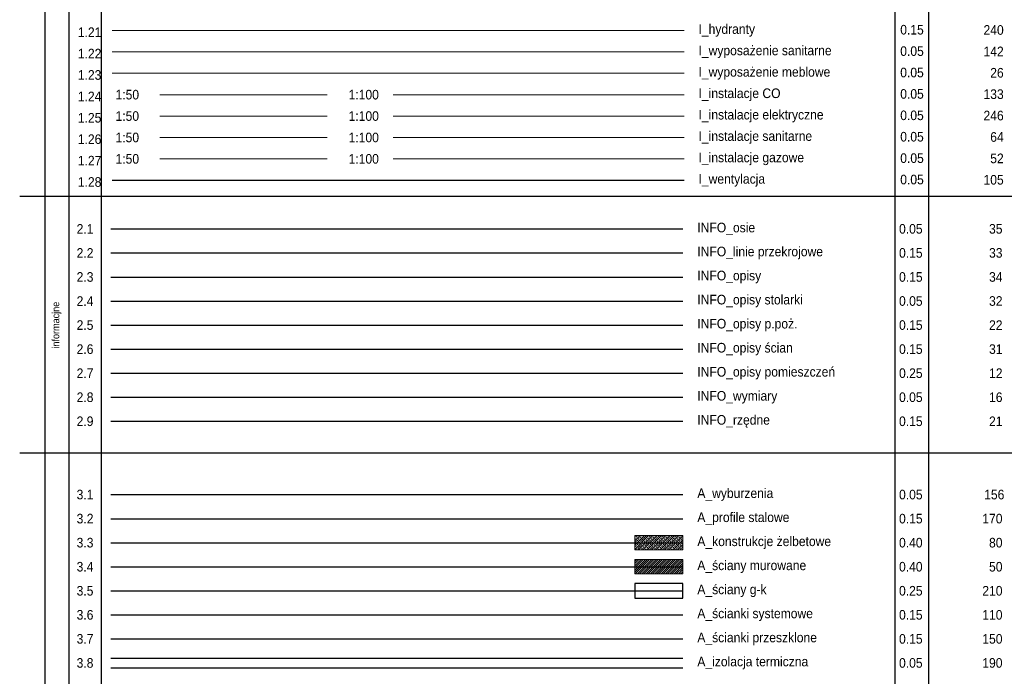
# Model space of a CAD drawing. Header units: metres. Extents: x 6502846 to 6512378, y 5892705 to 5896166.
# Tile 8 of 73: x 6503754 to 6503775, y 5894689 to 5894702. Entities that reach past the tile are written whole.
import ezdxf

# ---------------------------------------------------------------- set-up
doc = ezdxf.new("R2010")
doc.units = ezdxf.units.M
doc.header["$MEASUREMENT"] = 0
doc.linetypes.add('1KS_2KP-50', pattern=[37.05, 12, 6, -6.35, 0, -6.35, 0, -6.35])
doc.linetypes.add('OS_MODU-50', pattern=[96, 48, -24, 0, -24])
doc.layers.get('0').update_dxf_attribs({"color": 2})
for name, color, linetype in [('A_izol_term', 190, 'Continuous'), ('A_konstrukcje żelbetowe', 80, 'Continuous'), ('A_profile stalowe', 170, 'Continuous'), ('A_wyburzenia', 156, 'FENCELINE3'), ('A_ścianki przeszklone', 150, 'Continuous'), ('A_ścianki systemowe', 110, 'Continuous'), ('A_ściany g-k', 210, 'Continuous'), ('A_ściany murowane', 50, 'Continuous'), ('I_wentylacja', 105, 'Continuous'), ('INFO_linie przekrojowe', 33, '1KS_2KP-50'), ('INFO_opisy', 34, 'Continuous'), ('INFO_opisy pomieszczeń', 12, 'Continuous'), ('INFO_opisy stolarki', 32, 'Continuous'), ('INFO_opisy ścian', 31, 'Continuous'), ('INFO_opisy_p.poż.', 22, 'Continuous'), ('INFO_osie', 35, 'OS_MODU-50'), ('INFO_rzędne', 21, 'Continuous'), ('INFO_wymiary', 16, 'Continuous')]:
    doc.layers.add(name, color=color, linetype=linetype)
for name, color, linetype, lineweight in [('A_wypełnienie', 253, 'Continuous', 0), ('I_hydranty', 240, 'Continuous', 15), ('I_instalacje CO', 133, 'CO', 15), ('I_instalacje elektryczne', 246, 'elektryka', 15), ('I_instalacje gazowe', 52, 'GAS_LINE', 15), ('I_instalacje sanitarne', 64, 'WODA', 15), ('I_wyposażenie meblowe', 26, 'Continuous', 5), ('I_wyposażenie sanitarne', 142, 'Continuous', 5)]:
    doc.layers.add(name, color=color, linetype=linetype, lineweight=lineweight)
doc.styles.add('ARCHENIKA_100_opisy', font='arial.ttf', dxfattribs={"width": 0.9, "height": 20})
doc.styles.get("Standard").update_dxf_attribs({"font": 'Working1250.shx', "width": 0.75})
doc.linetypes.add('CO', pattern='A,10,-10,["co",Standard,S=7,R=0,X=-5,Y=-2.333],-10', length=30)
doc.linetypes.add('elektryka', pattern='A,10,-10,["e",Standard,S=7,R=0,X=-3,Y=-2.333],-10', length=30)
doc.linetypes.add('FENCELINE3', pattern='A,10,-5,["x",Standard,S=7,R=0,X=-2,Y=-2.333],-5', length=20)
doc.linetypes.add('GAS_LINE', pattern='A,12.7,-5.08,["GAS",Standard,S=2.54,R=0,X=-2.54,Y=-1.27],-6.35', length=24.13)
doc.linetypes.add('GRADZINOWANIE', pattern='A,0.00254,-2.54,[134,ltypeshp.shx,S=2.54,R=0,X=-2.54,Y=0],-5.08,[134,ltypeshp.shx,S=2.54,R=180,X=2.54,Y=0],-2.54', length=10.16254)
doc.linetypes.add('WODA', pattern='A,10,-5,["w",Standard,S=7,R=0,X=-2,Y=-2.333],-5', length=20)

msp = doc.modelspace()

# ---------------------------------------------------------------- hatches: boundary and pattern name
at = {"layer": 'A_wypełnienie'}
h = msp.add_hatch(dxfattribs=at)
h.set_pattern_fill('ANSI33', color=256, scale=0.01)
h.set_pattern_definition([(45, (6503739.09086, 5894668.90008), (-0.04490128, 0.04490128), []), (45, (6503739.13576, 5894668.90008), (-0.04490128, 0.04490128), [0.03175, -0.015875])])
h.paths.add_polyline_path([(6503766.859, 5894691.268), (6503767.859, 5894691.268), (6503767.859, 5894691.568), (6503766.859, 5894691.568)])
h = msp.add_hatch(dxfattribs=at)
h.set_pattern_fill('ANSI31', color=256, scale=0.01)
h.set_pattern_definition([(45, (6503740.23417, 5894668.400082), (-0.02245064, 0.02245064), [])])
h.paths.add_polyline_path([(6503766.859, 5894690.768), (6503767.859, 5894690.768), (6503767.859, 5894691.068), (6503766.859, 5894691.068)])

# ---------------------------------------------------------------- linework, layer by layer
for points in [[(6503754.59, 5894716.048), (6503754.59, 5894661.65)], [(6503755.093, 5894716.048), (6503755.093, 5894661.65)], [(6503755.762, 5894716.048), (6503755.762, 5894661.65)], [(6503772.264, 5894716.048), (6503772.264, 5894661.65)], [(6503772.964, 5894716.048), (6503772.964, 5894661.65)], [(6503754.069, 5894698.623), (6503787.769, 5894698.623)], [(6503754.069, 5894693.285), (6503787.769, 5894693.285)]]:
    msp.add_lwpolyline(points)
at = {"layer": 'A_izol_term', "linetype": 'GRADZINOWANIE'}
msp.add_line((6503766.859, 5894690.418), (6503767.859, 5894690.418), dxfattribs=at)
at = {"layer": 'A_izol_term'}
for p, q in [((6503755.966, 5894689.018), (6503767.859, 5894689.018)), ((6503755.966, 5894688.818), (6503767.859, 5894688.818))]:
    msp.add_line(p, q, dxfattribs=at)
at = {"layer": 'A_konstrukcje żelbetowe'}
msp.add_line((6503755.966, 5894691.418), (6503767.859, 5894691.418), dxfattribs=at)
at = {"layer": 'A_profile stalowe'}
msp.add_line((6503755.966, 5894691.918), (6503767.859, 5894691.918), dxfattribs=at)
at = {"layer": 'A_wyburzenia'}
msp.add_line((6503755.966, 5894692.418), (6503767.859, 5894692.418), dxfattribs=at)
at = {"layer": 'A_wypełnienie'}
for points in [[(6503766.859, 5894691.268), (6503767.859, 5894691.268), (6503767.859, 5894691.568), (6503766.859, 5894691.568)], [(6503766.859, 5894690.768), (6503767.859, 5894690.768), (6503767.859, 5894691.068), (6503766.859, 5894691.068)]]:
    msp.add_lwpolyline(points, close=True, dxfattribs=at)
at = {"layer": 'A_ścianki przeszklone'}
msp.add_line((6503755.966, 5894689.418), (6503767.859, 5894689.418), dxfattribs=at)
at = {"layer": 'A_ścianki systemowe'}
msp.add_line((6503755.966, 5894689.918), (6503767.859, 5894689.918), dxfattribs=at)
at = {"layer": 'A_ściany g-k'}
msp.add_line((6503755.966, 5894690.418), (6503766.859, 5894690.418), dxfattribs=at)
msp.add_lwpolyline([(6503766.859, 5894690.268), (6503767.859, 5894690.268), (6503767.859, 5894690.568), (6503766.859, 5894690.568)], close=True, dxfattribs=at)
at = {"layer": 'A_ściany murowane'}
msp.add_line((6503755.966, 5894690.918), (6503767.859, 5894690.918), dxfattribs=at)
at = {"layer": 'I_hydranty'}
msp.add_line((6503755.992, 5894702.067), (6503767.884, 5894702.067), dxfattribs=at)
at = {"layer": 'I_instalacje CO'}
msp.add_line((6503756.986, 5894700.732), (6503760.461, 5894700.732), dxfattribs=at)
at = {"layer": 'I_instalacje CO', "ltscale": 2}
msp.add_line((6503761.833, 5894700.732), (6503767.884, 5894700.732), dxfattribs=at)
at = {"layer": 'I_instalacje elektryczne'}
msp.add_line((6503756.986, 5894700.287), (6503760.461, 5894700.287), dxfattribs=at)
at = {"layer": 'I_instalacje elektryczne', "ltscale": 2}
msp.add_line((6503761.833, 5894700.287), (6503767.884, 5894700.287), dxfattribs=at)
at = {"layer": 'I_instalacje gazowe', "ltscale": 2}
msp.add_line((6503756.986, 5894699.397), (6503760.461, 5894699.397), dxfattribs=at)
at = {"layer": 'I_instalacje gazowe', "ltscale": 4}
msp.add_line((6503761.833, 5894699.397), (6503767.884, 5894699.397), dxfattribs=at)
at = {"layer": 'I_instalacje sanitarne'}
msp.add_line((6503756.986, 5894699.842), (6503760.461, 5894699.842), dxfattribs=at)
at = {"layer": 'I_instalacje sanitarne', "ltscale": 2}
msp.add_line((6503761.833, 5894699.842), (6503767.884, 5894699.842), dxfattribs=at)
at = {"layer": 'I_wentylacja'}
msp.add_line((6503755.992, 5894698.952), (6503767.884, 5894698.952), dxfattribs=at)
at = {"layer": 'I_wyposażenie meblowe'}
msp.add_line((6503755.992, 5894701.177), (6503767.884, 5894701.177), dxfattribs=at)
at = {"layer": 'I_wyposażenie sanitarne'}
msp.add_line((6503755.992, 5894701.622), (6503767.884, 5894701.622), dxfattribs=at)
at = {"layer": 'INFO_linie przekrojowe'}
msp.add_line((6503755.966, 5894697.442), (6503767.859, 5894697.442), dxfattribs=at)
at = {"layer": 'INFO_opisy'}
msp.add_line((6503755.966, 5894696.942), (6503767.859, 5894696.942), dxfattribs=at)
at = {"layer": 'INFO_opisy pomieszczeń'}
msp.add_line((6503755.966, 5894694.942), (6503767.859, 5894694.942), dxfattribs=at)
at = {"layer": 'INFO_opisy stolarki'}
msp.add_line((6503755.966, 5894696.442), (6503767.859, 5894696.442), dxfattribs=at)
at = {"layer": 'INFO_opisy ścian'}
msp.add_line((6503755.966, 5894695.442), (6503767.859, 5894695.442), dxfattribs=at)
at = {"layer": 'INFO_opisy_p.poż.'}
msp.add_line((6503755.966, 5894695.942), (6503767.859, 5894695.942), dxfattribs=at)
at = {"layer": 'INFO_osie'}
msp.add_line((6503755.966, 5894697.942), (6503767.859, 5894697.942), dxfattribs=at)
at = {"layer": 'INFO_rzędne'}
msp.add_line((6503755.966, 5894693.942), (6503767.859, 5894693.942), dxfattribs=at)
at = {"layer": 'INFO_wymiary'}
msp.add_line((6503755.966, 5894694.442), (6503767.859, 5894694.442), dxfattribs=at)

# ---------------------------------------------------------------- texts
at = {"linetype": 'Continuous', "char_height": 0.2, "attachment_point": 4, "style": 'ARCHENIKA_100_opisy'}
for s, insert in [('\\pxql;0.15', (6503772.378, 5894702.082)), ('\\pxql;0.05', (6503772.378, 5894701.637)), ('\\pxql;0.05', (6503772.378, 5894701.192)), ('\\pxql;0.05', (6503772.378, 5894700.747)), ('\\pxql;0.05', (6503772.378, 5894700.302)), ('\\pxql;0.05', (6503772.378, 5894699.857)), ('\\pxql;0.05', (6503772.378, 5894699.412)), ('\\pxql;0.05', (6503772.378, 5894698.967)), ('\\pxql;0.05', (6503772.353, 5894692.418))]:
    msp.add_mtext_dynamic_manual_height_columns(s, width=0.57165, gutter_width=1, heights=[0], dxfattribs=dict(at, insert=insert))
at = {"char_height": 0.2, "attachment_point": 4, "style": 'ARCHENIKA_100_opisy'}
for s, insert in [('\\pxql;0.05', (6503772.353, 5894697.942)), ('\\pxql;0.15', (6503772.353, 5894697.442)), ('\\pxql;0.15', (6503772.353, 5894696.942)), ('\\pxql;0.05', (6503772.353, 5894696.442)), ('\\pxql;0.15', (6503772.353, 5894695.942)), ('\\pxql;0.15', (6503772.353, 5894695.442)), ('\\pxql;0.25', (6503772.353, 5894694.942)), ('\\pxql;0.05', (6503772.353, 5894694.442)), ('\\pxql;0.15', (6503772.353, 5894693.942)), ('\\pxql;0.15', (6503772.353, 5894691.918)), ('\\pxql;0.40', (6503772.353, 5894691.418)), ('\\pxql;0.40', (6503772.353, 5894690.918)), ('\\pxql;0.25', (6503772.353, 5894690.418)), ('\\pxql;0.15', (6503772.353, 5894689.918)), ('\\pxql;0.15', (6503772.353, 5894689.418)), ('\\pxql;0.05', (6503772.353, 5894688.918))]:
    msp.add_mtext_dynamic_manual_height_columns(s, width=0.57165, gutter_width=1, heights=[0], dxfattribs=dict(at, insert=insert))
at = {"insert": (6503754.839, 5894695.941), "char_height": 0.15, "attachment_point": 5, "rotation": 90, "style": 'ARCHENIKA_100_opisy'}
msp.add_mtext_dynamic_manual_height_columns('\\pxqc;informacjne', width=1.50351, gutter_width=1, heights=[97.48], dxfattribs=at)
at = {"layer": 'A_izol_term', "char_height": 0.2, "style": 'ARCHENIKA_100_opisy'}
for s, width, insert, attachment_point in [('\\pxql;3.8', 0.57165, (6503755.253, 5894688.918), 4), ('\\pxql;A_izolacja termiczna', 2.77133, (6503768.159, 5894688.918), 4), ('\\pxqr;190', 0.57165, (6503774.504, 5894688.918), 6)]:
    msp.add_mtext_dynamic_manual_height_columns(s, width=width, gutter_width=1, heights=[0], dxfattribs=dict(at, insert=insert, attachment_point=attachment_point))
at = {"layer": 'A_konstrukcje żelbetowe', "insert": (6503755.253, 5894691.418), "char_height": 0.2, "attachment_point": 4, "style": 'ARCHENIKA_100_opisy'}
msp.add_mtext_dynamic_manual_height_columns('\\pxql;3.3', width=0.57165, gutter_width=1, heights=[0], dxfattribs=at)
at = {"layer": 'A_konstrukcje żelbetowe', "char_height": 0.2, "style": 'ARCHENIKA_100_opisy'}
for s, insert, width, attachment_point in [('A_konstrukcje żelbetowe', (6503768.159, 5894691.418), 3.39032, 4), ('80', (6503774.504, 5894691.418), 0.57165, 6)]:
    msp.add_mtext(s, dxfattribs=dict(at, insert=insert, width=width, attachment_point=attachment_point))
at = {"layer": 'A_profile stalowe', "char_height": 0.2, "attachment_point": 4, "style": 'ARCHENIKA_100_opisy'}
for s, width, insert in [('\\pxql;3.2', 0.57165, (6503755.253, 5894691.918)), ('\\pxql;A_profile stalowe', 2.34833, (6503768.159, 5894691.918))]:
    msp.add_mtext_dynamic_manual_height_columns(s, width=width, gutter_width=1, heights=[0], dxfattribs=dict(at, insert=insert))
at = {"layer": 'A_profile stalowe', "linetype": 'Continuous', "insert": (6503774.504, 5894691.918), "char_height": 0.2, "attachment_point": 6, "style": 'ARCHENIKA_100_opisy'}
msp.add_mtext_dynamic_manual_height_columns('\\pxqr;170', width=0.57165, gutter_width=1, heights=[0], dxfattribs=at)
at = {"layer": 'A_wyburzenia', "linetype": 'Continuous', "char_height": 0.2, "style": 'ARCHENIKA_100_opisy'}
for s, insert, attachment_point in [('\\pxql;3.1', (6503755.253, 5894692.418), 4), ('\\pxqr;156', (6503774.543, 5894692.418), 6)]:
    msp.add_mtext_dynamic_manual_height_columns(s, width=0.57165, gutter_width=1, heights=[0], dxfattribs=dict(at, insert=insert, attachment_point=attachment_point))
at = {"layer": 'A_wyburzenia', "insert": (6503768.159, 5894692.418), "char_height": 0.2, "attachment_point": 4, "style": 'ARCHENIKA_100_opisy'}
msp.add_mtext_dynamic_manual_height_columns('\\pxql;A_wyburzenia', width=2.34833, gutter_width=1, heights=[0], dxfattribs=at)
at = {"layer": 'A_ścianki przeszklone', "insert": (6503768.159, 5894689.418), "char_height": 0.2, "width": 2.77133, "attachment_point": 4, "style": 'ARCHENIKA_100_opisy'}
msp.add_mtext('A_ścianki przeszklone', dxfattribs=at)
at = {"layer": 'A_ścianki przeszklone', "char_height": 0.2, "style": 'ARCHENIKA_100_opisy'}
for s, insert, attachment_point in [('\\pxql;3.7', (6503755.253, 5894689.418), 4), ('\\pxqr;150', (6503774.504, 5894689.418), 6)]:
    msp.add_mtext_dynamic_manual_height_columns(s, width=0.57165, gutter_width=1, heights=[0], dxfattribs=dict(at, insert=insert, attachment_point=attachment_point))
at = {"layer": 'A_ścianki systemowe', "insert": (6503768.159, 5894689.918), "char_height": 0.2, "width": 2.71908, "attachment_point": 4, "style": 'ARCHENIKA_100_opisy'}
msp.add_mtext('A_ścianki systemowe', dxfattribs=at)
at = {"layer": 'A_ścianki systemowe', "char_height": 0.2, "style": 'ARCHENIKA_100_opisy'}
for s, insert, attachment_point in [('\\pxql;3.6', (6503755.253, 5894689.918), 4), ('\\pxqr;110', (6503774.504, 5894689.918), 6)]:
    msp.add_mtext_dynamic_manual_height_columns(s, width=0.57165, gutter_width=1, heights=[0], dxfattribs=dict(at, insert=insert, attachment_point=attachment_point))
at = {"layer": 'A_ściany g-k', "char_height": 0.2, "style": 'ARCHENIKA_100_opisy'}
for s, insert, attachment_point in [('\\pxql;3.5', (6503755.253, 5894690.418), 4), ('\\pxqr;210', (6503774.504, 5894690.418), 6)]:
    msp.add_mtext_dynamic_manual_height_columns(s, width=0.57165, gutter_width=1, heights=[0], dxfattribs=dict(at, insert=insert, attachment_point=attachment_point))
at = {"layer": 'A_ściany g-k', "insert": (6503768.159, 5894690.418), "char_height": 0.2, "width": 2.34833, "attachment_point": 4, "style": 'ARCHENIKA_100_opisy'}
msp.add_mtext('A_ściany g-k', dxfattribs=at)
at = {"layer": 'A_ściany murowane', "char_height": 0.2, "style": 'ARCHENIKA_100_opisy'}
for s, insert, width, attachment_point in [('A_ściany murowane', (6503768.159, 5894690.918), 2.34833, 4), ('50', (6503774.504, 5894690.918), 0.57165, 6)]:
    msp.add_mtext(s, dxfattribs=dict(at, insert=insert, width=width, attachment_point=attachment_point))
at = {"layer": 'A_ściany murowane', "insert": (6503755.253, 5894690.918), "char_height": 0.2, "attachment_point": 4, "style": 'ARCHENIKA_100_opisy'}
msp.add_mtext_dynamic_manual_height_columns('\\pxql;3.4', width=0.57165, gutter_width=1, heights=[0], dxfattribs=at)
at = {"layer": 'I_hydranty', "char_height": 0.2, "style": 'ARCHENIKA_100_opisy'}
for s, insert, attachment_point in [('\\pxql;1.21', (6503755.278, 5894702.031), 4), ('\\pxqr;240', (6503774.529, 5894702.077), 6)]:
    msp.add_mtext_dynamic_manual_height_columns(s, width=0.57165, gutter_width=1, heights=[0], dxfattribs=dict(at, insert=insert, attachment_point=attachment_point))
at = {"layer": 'I_hydranty', "insert": (6503768.184, 5894702.067), "char_height": 0.2, "width": 3.16986, "attachment_point": 4, "style": 'ARCHENIKA_100_opisy'}
msp.add_mtext('I_hydranty', dxfattribs=at)
at = {"layer": 'I_instalacje CO', "char_height": 0.2, "width": 3.16986, "attachment_point": 4, "style": 'ARCHENIKA_100_opisy'}
for s, insert in [('1:50', (6503756.062, 5894700.732)), ('1:100', (6503760.908, 5894700.732)), ('I_instalacje CO', (6503768.184, 5894700.732))]:
    msp.add_mtext(s, dxfattribs=dict(at, insert=insert))
at = {"layer": 'I_instalacje CO', "char_height": 0.2, "style": 'ARCHENIKA_100_opisy'}
for s, insert, attachment_point in [('\\pxqr;133', (6503774.529, 5894700.742), 6), ('\\pxql;1.24', (6503755.278, 5894700.696), 4)]:
    msp.add_mtext_dynamic_manual_height_columns(s, width=0.57165, gutter_width=1, heights=[0], dxfattribs=dict(at, insert=insert, attachment_point=attachment_point))
at = {"layer": 'I_instalacje elektryczne', "char_height": 0.2, "width": 3.16986, "attachment_point": 4, "style": 'ARCHENIKA_100_opisy'}
for s, insert in [('1:50', (6503756.062, 5894700.287)), ('1:100', (6503760.908, 5894700.287)), ('I_instalacje elektryczne', (6503768.184, 5894700.287))]:
    msp.add_mtext(s, dxfattribs=dict(at, insert=insert))
at = {"layer": 'I_instalacje elektryczne', "char_height": 0.2, "style": 'ARCHENIKA_100_opisy'}
for s, insert, attachment_point in [('\\pxql;1.25', (6503755.278, 5894700.251), 4), ('\\pxqr;246', (6503774.529, 5894700.297), 6)]:
    msp.add_mtext_dynamic_manual_height_columns(s, width=0.57165, gutter_width=1, heights=[0], dxfattribs=dict(at, insert=insert, attachment_point=attachment_point))
at = {"layer": 'I_instalacje gazowe', "char_height": 0.2, "style": 'ARCHENIKA_100_opisy'}
for s, insert, attachment_point in [('\\pxql;1.27', (6503755.278, 5894699.361), 4), ('\\pxqr;52', (6503774.529, 5894699.407), 6)]:
    msp.add_mtext_dynamic_manual_height_columns(s, width=0.57165, gutter_width=1, heights=[0], dxfattribs=dict(at, insert=insert, attachment_point=attachment_point))
at = {"layer": 'I_instalacje gazowe', "char_height": 0.2, "width": 3.16986, "attachment_point": 4, "style": 'ARCHENIKA_100_opisy'}
for s, insert in [('1:50', (6503756.062, 5894699.397)), ('1:100', (6503760.908, 5894699.397)), ('I_instalacje gazowe', (6503768.184, 5894699.397))]:
    msp.add_mtext(s, dxfattribs=dict(at, insert=insert))
at = {"layer": 'I_instalacje sanitarne', "char_height": 0.2, "style": 'ARCHENIKA_100_opisy'}
for s, insert, attachment_point in [('\\pxql;1.26', (6503755.278, 5894699.806), 4), ('\\pxqr;64', (6503774.529, 5894699.852), 6)]:
    msp.add_mtext_dynamic_manual_height_columns(s, width=0.57165, gutter_width=1, heights=[0], dxfattribs=dict(at, insert=insert, attachment_point=attachment_point))
at = {"layer": 'I_instalacje sanitarne', "char_height": 0.2, "width": 3.16986, "attachment_point": 4, "style": 'ARCHENIKA_100_opisy'}
for s, insert in [('1:50', (6503756.062, 5894699.842)), ('1:100', (6503760.908, 5894699.842)), ('I_instalacje sanitarne', (6503768.184, 5894699.842))]:
    msp.add_mtext(s, dxfattribs=dict(at, insert=insert))
at = {"layer": 'I_wentylacja', "char_height": 0.2, "style": 'ARCHENIKA_100_opisy'}
for s, insert, attachment_point in [('\\pxql;1.28', (6503755.278, 5894698.916), 4), ('\\pxqr;105', (6503774.529, 5894698.962), 6)]:
    msp.add_mtext_dynamic_manual_height_columns(s, width=0.57165, gutter_width=1, heights=[0], dxfattribs=dict(at, insert=insert, attachment_point=attachment_point))
at = {"layer": 'I_wentylacja', "insert": (6503768.184, 5894698.952), "char_height": 0.2, "width": 3.16986, "attachment_point": 4, "style": 'ARCHENIKA_100_opisy'}
msp.add_mtext('I_wentylacja', dxfattribs=at)
at = {"layer": 'I_wyposażenie meblowe', "insert": (6503768.184, 5894701.177), "char_height": 0.2, "width": 3.16986, "attachment_point": 4, "style": 'ARCHENIKA_100_opisy'}
msp.add_mtext('I_wyposażenie meblowe', dxfattribs=at)
at = {"layer": 'I_wyposażenie meblowe', "char_height": 0.2, "style": 'ARCHENIKA_100_opisy'}
for s, insert, attachment_point in [('\\pxql;1.23', (6503755.278, 5894701.141), 4), ('\\pxqr;26', (6503774.529, 5894701.187), 6)]:
    msp.add_mtext_dynamic_manual_height_columns(s, width=0.57165, gutter_width=1, heights=[0], dxfattribs=dict(at, insert=insert, attachment_point=attachment_point))
at = {"layer": 'I_wyposażenie sanitarne', "insert": (6503768.184, 5894701.622), "char_height": 0.2, "width": 3.16986, "attachment_point": 4, "style": 'ARCHENIKA_100_opisy'}
msp.add_mtext('I_wyposażenie sanitarne', dxfattribs=at)
at = {"layer": 'I_wyposażenie sanitarne', "char_height": 0.2, "style": 'ARCHENIKA_100_opisy'}
for s, insert, attachment_point in [('\\pxql;1.22', (6503755.278, 5894701.586), 4), ('\\pxqr;142', (6503774.529, 5894701.632), 6)]:
    msp.add_mtext_dynamic_manual_height_columns(s, width=0.57165, gutter_width=1, heights=[0], dxfattribs=dict(at, insert=insert, attachment_point=attachment_point))
at = {"layer": 'INFO_linie przekrojowe', "char_height": 0.2, "style": 'ARCHENIKA_100_opisy'}
for s, width, insert, attachment_point in [('\\pxql;INFO_linie przekrojowe', 3.39547, (6503768.159, 5894697.442), 4), ('\\pxql;2.2', 0.57165, (6503755.253, 5894697.442), 4), ('\\pxqr;33', 0.57165, (6503774.504, 5894697.442), 6)]:
    msp.add_mtext_dynamic_manual_height_columns(s, width=width, gutter_width=1, heights=[0], dxfattribs=dict(at, insert=insert, attachment_point=attachment_point))
at = {"layer": 'INFO_opisy', "char_height": 0.2, "style": 'ARCHENIKA_100_opisy'}
for s, width, insert, attachment_point in [('\\pxql;2.3', 0.57165, (6503755.253, 5894696.942), 4), ('\\pxql;INFO_opisy', 2.34833, (6503768.159, 5894696.942), 4), ('\\pxqr;34', 0.57165, (6503774.504, 5894696.942), 6)]:
    msp.add_mtext_dynamic_manual_height_columns(s, width=width, gutter_width=1, heights=[0], dxfattribs=dict(at, insert=insert, attachment_point=attachment_point))
at = {"layer": 'INFO_opisy pomieszczeń', "insert": (6503768.159, 5894694.942), "char_height": 0.2, "width": 3.02756, "attachment_point": 4, "style": 'ARCHENIKA_100_opisy'}
msp.add_mtext('INFO_opisy pomieszczeń', dxfattribs=at)
at = {"layer": 'INFO_opisy pomieszczeń', "char_height": 0.2, "style": 'ARCHENIKA_100_opisy'}
for s, insert, attachment_point in [('\\pxql;2.7', (6503755.253, 5894694.942), 4), ('\\pxqr;12', (6503774.504, 5894694.942), 6)]:
    msp.add_mtext_dynamic_manual_height_columns(s, width=0.57165, gutter_width=1, heights=[0], dxfattribs=dict(at, insert=insert, attachment_point=attachment_point))
at = {"layer": 'INFO_opisy stolarki', "char_height": 0.2, "style": 'ARCHENIKA_100_opisy'}
for s, width, insert, attachment_point in [('\\pxql;2.4', 0.57165, (6503755.253, 5894696.442), 4), ('\\pxql;INFO_opisy stolarki', 2.34833, (6503768.159, 5894696.442), 4), ('\\pxqr;32', 0.57165, (6503774.504, 5894696.442), 6)]:
    msp.add_mtext_dynamic_manual_height_columns(s, width=width, gutter_width=1, heights=[0], dxfattribs=dict(at, insert=insert, attachment_point=attachment_point))
at = {"layer": 'INFO_opisy ścian', "char_height": 0.2, "style": 'ARCHENIKA_100_opisy'}
for s, insert, attachment_point in [('\\pxql;2.6', (6503755.253, 5894695.442), 4), ('\\pxqr;31', (6503774.504, 5894695.442), 6)]:
    msp.add_mtext_dynamic_manual_height_columns(s, width=0.57165, gutter_width=1, heights=[0], dxfattribs=dict(at, insert=insert, attachment_point=attachment_point))
at = {"layer": 'INFO_opisy ścian', "insert": (6503768.159, 5894695.442), "char_height": 0.2, "width": 2.34833, "attachment_point": 4, "style": 'ARCHENIKA_100_opisy'}
msp.add_mtext('INFO_opisy ścian', dxfattribs=at)
at = {"layer": 'INFO_opisy_p.poż.', "insert": (6503768.159, 5894695.942), "char_height": 0.2, "width": 2.34833, "attachment_point": 4, "style": 'ARCHENIKA_100_opisy'}
msp.add_mtext('INFO_opisy p.poż.', dxfattribs=at)
at = {"layer": 'INFO_opisy_p.poż.', "char_height": 0.2, "style": 'ARCHENIKA_100_opisy'}
for s, insert, attachment_point in [('\\pxql;2.5', (6503755.253, 5894695.942), 4), ('\\pxqr;22', (6503774.504, 5894695.942), 6)]:
    msp.add_mtext_dynamic_manual_height_columns(s, width=0.57165, gutter_width=1, heights=[0], dxfattribs=dict(at, insert=insert, attachment_point=attachment_point))
at = {"layer": 'INFO_osie', "char_height": 0.2, "style": 'ARCHENIKA_100_opisy'}
for s, width, insert, attachment_point in [('\\pxql;2.1', 0.57165, (6503755.253, 5894697.942), 4), ('\\pxql;INFO_osie', 2.34833, (6503768.159, 5894697.942), 4), ('\\pxqr;35', 0.57165, (6503774.504, 5894697.942), 6)]:
    msp.add_mtext_dynamic_manual_height_columns(s, width=width, gutter_width=1, heights=[0], dxfattribs=dict(at, insert=insert, attachment_point=attachment_point))
at = {"layer": 'INFO_rzędne', "insert": (6503768.159, 5894693.942), "char_height": 0.2, "width": 2.34833, "attachment_point": 4, "style": 'ARCHENIKA_100_opisy'}
msp.add_mtext('INFO_rzędne', dxfattribs=at)
at = {"layer": 'INFO_rzędne', "char_height": 0.2, "style": 'ARCHENIKA_100_opisy'}
for s, insert, attachment_point in [('\\pxql;2.9', (6503755.253, 5894693.942), 4), ('\\pxqr;21', (6503774.504, 5894693.942), 6)]:
    msp.add_mtext_dynamic_manual_height_columns(s, width=0.57165, gutter_width=1, heights=[0], dxfattribs=dict(at, insert=insert, attachment_point=attachment_point))
at = {"layer": 'INFO_wymiary', "char_height": 0.2, "style": 'ARCHENIKA_100_opisy'}
for s, width, insert, attachment_point in [('\\pxql;2.8', 0.57165, (6503755.253, 5894694.442), 4), ('\\pxql;INFO_wymiary', 2.34833, (6503768.159, 5894694.442), 4), ('\\pxqr;16', 0.57165, (6503774.504, 5894694.442), 6)]:
    msp.add_mtext_dynamic_manual_height_columns(s, width=width, gutter_width=1, heights=[0], dxfattribs=dict(at, insert=insert, attachment_point=attachment_point))

doc.saveas('drawing.dxf')
